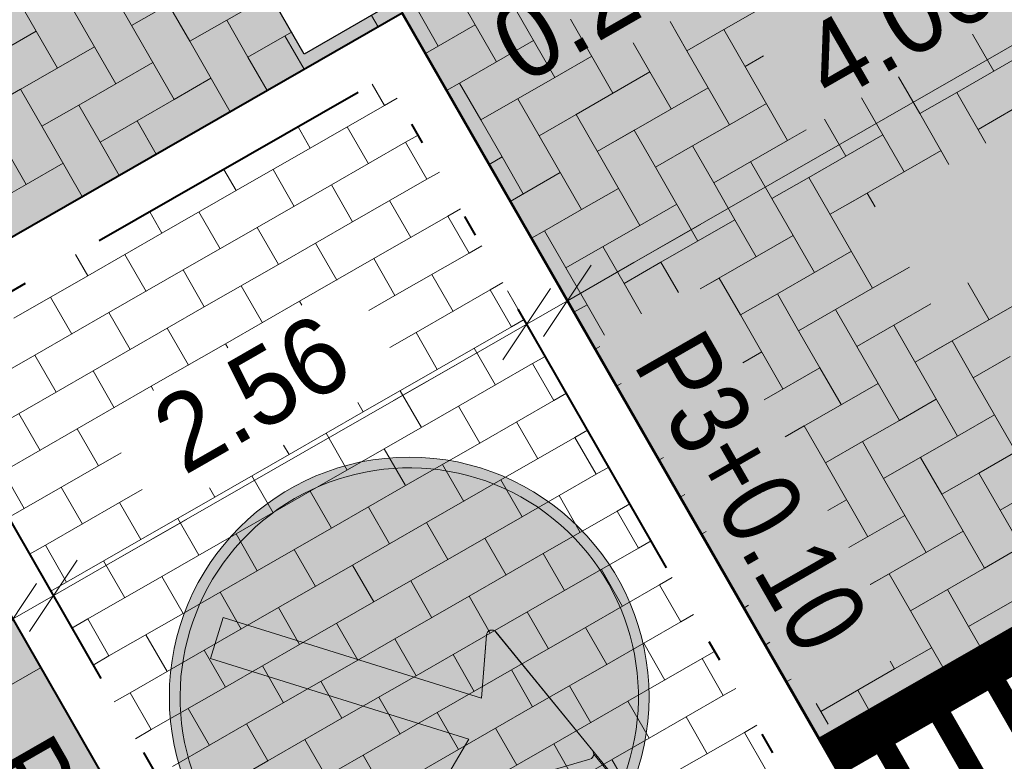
# Model space of a CAD drawing. Header units: metres. Extents: x 148742 to 148951, y 485553 to 485794.
# Tile 29 of 53: x 148844.1 to 148848.72, y 485694.98 to 485698.46. Entities that reach past the tile are written whole.
import ezdxf

# ---------------------------------------------------------------- set-up
doc = ezdxf.new("R2010")
doc.units = ezdxf.units.M
doc.header["$MEASUREMENT"] = 0
doc.linetypes.add('rws', pattern=[2.74, 1.4, -0.4, 0.07, -0.4, 0.07, -0.4])
doc.layers.get('Defpoints').update_dxf_attribs({"color": 253, "lineweight": 13})
for name, color, linetype, lineweight in [('BWR-nieuw-band-basislijn_GV', 7, 'Continuous', 40), ('BWR-nieuw-band-trottoir rws 115¯225x240 betonrug_GV', 94, 'rws_b', 40), ('BWR-nieuw-raster-cel verharding_GV', 7, 'Continuous', 40), ('Level 60', 7, 'Continuous', 0), ('N-WA-VW-VERKEERSTEKEN_BORD-G', 7, 'Continuous', 30), ('N-WE-VH-KANTVERHARDING-G', 1, 'Continuous', 13), ('N-WE-VW-MARKERING-G', 7, 'Continuous', 30), ('wit', 254, 'Continuous', 0), ('WVB-dim-terr-maatvoering 018', 7, 'Continuous', 13), ('WVB-pen-dik 025', 1, 'Continuous', 30), ('WVB-pen-dik 035', 1, 'Continuous', 40), ('WVB-raster-20%', 254, 'Continuous', 30), ('WVB-raster-80%', 252, 'Continuous', 30), ('WVB-tekst-dik 025', 1, 'Continuous', 30)]:
    doc.layers.add(name, color=color, linetype=linetype, lineweight=lineweight)
doc.styles.add('1 200   0.18', font='WORKING.shx', dxfattribs={"height": 0.36})
doc.styles.add('1 200   0.25', font='WORKING.shx', dxfattribs={"height": 0.5})
doc.styles.add('Style-WORKING', font='WORKING.shx')
doc.linetypes.add('rws_b', pattern='A,1.4,-0.4,0.07,-0.23,["B",Style-WORKING,S=0.36,R=0,X=-0.104,Y=-0.19],-0.17,0.07,-1.86', length=4.2)
doc.dimstyles.new('TER 1 200', dxfattribs={"dimtxt": 0.36, "dimasz": 0.36, "dimexe": 0.18, "dimexo": 0.0625, "dimgap": 0.18, "dimtad": 1, "dimzin": 0, "dimdsep": 46, "dimtxsty": '1 200   0.18', "dimblk": 'TerminatorOpen_0.5', "dimcen": 0, "dimse1": 1, "dimse2": 1, "dimclrd": 256, "dimclre": 256, "dimclrt": 7, "dimazin": 0, "dimtfac": 1, "dimtdec": 0, "dimtmove": 1, "dimatfit": 1, "dimldrblk": 'TerminatorOpen_0.5', "dimfxl": 0.18, "dimfxlon": 1, "dimfrac": 2, "dimtolj": 1, "dimtzin": 0, "dimlwd": -1, "dimlwe": -1, "dimarcsym": 0})

# ---------------------------------------------------------------- blocks, each defined once
blk = doc.blocks.new('_Oblique_0.5')
at = {"color": 0, "linetype": 'ByBlock', "lineweight": -2}
for p, q in [((0.5, 0.25), (-0.5, -0.25)), ((0, 0), (-1, 0))]:
    blk.add_line(p, q, dxfattribs=at)
blk = doc.blocks.new('*D29')
at = {"layer": 'Defpoints', "color": 0, "lineweight": 40, "transparency": 16777216}
for p in [(148844.0677, 485695.6425), (148844.7842, 485694.3946), (148841.2567, 485693.5108)]:
    blk.add_point(p, dxfattribs=at)
at = {"layer": 'WVB-dim-terr-maatvoering 018', "transparency": 16777216}
for p, q in [((148844.1574, 485695.4864), (148843.9781, 485695.7986)), ((148841.3453, 485694.0795), (148843.7555, 485695.4633)), ((148841.1227, 485693.7441), (148840.9435, 485694.0563))]:
    blk.add_line(p, q, dxfattribs=at)
at = {"layer": 'WVB-dim-terr-maatvoering 018', "transparency": 16777216, "xscale": 0.36, "yscale": 0.36, "zscale": 0.36}
for p, rotation in [((148844.0677, 485695.6425), 29.86089561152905), ((148841.0331, 485693.9002), 209.860895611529)]:
    blk.add_blockref('_Oblique_0.5', p, dxfattribs=dict(at, rotation=rotation))
at = {"layer": 'WVB-dim-terr-maatvoering 018', "color": 7, "transparency": 16777216, "insert": (148842.3712, 485695.0836), "char_height": 0.36, "attachment_point": 5, "rotation": 29.8609, "style": '1 200   0.18'}
blk.add_mtext('\\A1;\\C7;3.50', dxfattribs=at)
blk = doc.blocks.new('TerminatorOpen_0.5')
at = {"color": 0, "linetype": 'ByBlock', "lineweight": -2}
for q in [(-1, 0.25), (-1, 0), (-1, -0.25)]:
    blk.add_line((0, 0), q, dxfattribs=at)
blk = doc.blocks.new('*D24')
at = {"layer": 'Defpoints', "color": 0, "lineweight": 40, "transparency": 16777216}
for p in [(148844.2585, 485695.752), (148844.7086, 485694.9682), (148844.7842, 485694.3946)]:
    blk.add_point(p, dxfattribs=at)
at = {"layer": 'WVB-dim-terr-maatvoering 018', "transparency": 16777216}
for p, q in [((148844.5707, 485695.9313), (148844.883, 485696.1105)), ((148844.3482, 485695.5959), (148844.1689, 485695.9081)), ((148844.1574, 485695.4864), (148843.9781, 485695.7986)), ((148844.0677, 485695.6425), (148844.2585, 485695.752)), ((148843.7555, 485695.4633), (148843.4433, 485695.284))]:
    blk.add_line(p, q, dxfattribs=at)
at = {"layer": 'WVB-dim-terr-maatvoering 018', "transparency": 16777216, "xscale": 0.36, "yscale": 0.36, "zscale": 0.36}
for p, rotation in [((148844.2585, 485695.752), 209.860895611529), ((148844.0677, 485695.6425), 29.86089561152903)]:
    blk.add_blockref('_Oblique_0.5', p, dxfattribs=dict(at, rotation=rotation))
at = {"layer": 'WVB-dim-terr-maatvoering 018', "color": 7, "transparency": 16777216, "insert": (148843.0713, 485696.5305), "char_height": 0.36, "attachment_point": 5, "rotation": 29.8609, "style": '1 200   0.18'}
blk.add_mtext('\\A1;\\C7;0.22', dxfattribs=at)
blk = doc.blocks.new('*D25')
at = {"layer": 'Defpoints', "color": 0, "lineweight": 40, "transparency": 16777216}
for p in [(148846.4787, 485697.0267), (148846.9287, 485696.2428), (148844.7086, 485694.9682)]:
    blk.add_point(p, dxfattribs=at)
at = {"layer": 'WVB-dim-terr-maatvoering 018', "transparency": 16777216}
for p, q in [((148846.5683, 485696.8705), (148846.389, 485697.1828)), ((148844.5707, 485695.9313), (148846.1665, 485696.8474)), ((148844.3482, 485695.5959), (148844.1689, 485695.9081))]:
    blk.add_line(p, q, dxfattribs=at)
at = {"layer": 'WVB-dim-terr-maatvoering 018', "transparency": 16777216, "xscale": 0.36, "yscale": 0.36, "zscale": 0.36}
for p, rotation in [((148846.4787, 485697.0267), 29.86089561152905), ((148844.2585, 485695.752), 209.860895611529)]:
    blk.add_blockref('_Oblique_0.5', p, dxfattribs=dict(at, rotation=rotation))
at = {"layer": 'WVB-dim-terr-maatvoering 018', "color": 7, "transparency": 16777216, "insert": (148845.1894, 485696.7016), "char_height": 0.36, "attachment_point": 5, "rotation": 29.8609, "style": '1 200   0.18'}
blk.add_mtext('\\A1;\\C7;2.56', dxfattribs=at)
blk = doc.blocks.new('*D26')
at = {"layer": 'Defpoints', "color": 0, "lineweight": 40, "transparency": 16777216}
for p in [(148846.6695, 485697.1362), (148846.9287, 485696.2428), (148847.3859, 485695.8883)]:
    blk.add_point(p, dxfattribs=at)
at = {"layer": 'WVB-dim-terr-maatvoering 018', "transparency": 16777216}
for p, q in [((148846.9817, 485697.3154), (148847.2939, 485697.4947)), ((148846.7591, 485696.9801), (148846.5798, 485697.2923)), ((148846.5683, 485696.8705), (148846.389, 485697.1828)), ((148846.4787, 485697.0267), (148846.6695, 485697.1362)), ((148846.1665, 485696.8474), (148845.8543, 485696.6682))]:
    blk.add_line(p, q, dxfattribs=at)
at = {"layer": 'WVB-dim-terr-maatvoering 018', "transparency": 16777216, "xscale": 0.36, "yscale": 0.36, "zscale": 0.36}
for p, rotation in [((148846.6695, 485697.1362), 209.860895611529), ((148846.4787, 485697.0267), 29.86089561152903)]:
    blk.add_blockref('_Oblique_0.5', p, dxfattribs=dict(at, rotation=rotation))
at = {"layer": 'WVB-dim-terr-maatvoering 018', "color": 7, "transparency": 16777216, "insert": (148846.7761, 485698.5332), "char_height": 0.36, "attachment_point": 5, "rotation": 29.8609, "style": '1 200   0.18'}
blk.add_mtext('\\A1;\\C7;0.22', dxfattribs=at)
blk = doc.blocks.new('*D27')
at = {"layer": 'Defpoints', "color": 0, "lineweight": 40, "transparency": 16777216}
for p in [(148849.1962, 485700.7688), (148850.1384, 485699.1278), (148847.3859, 485695.8883)]:
    blk.add_point(p, dxfattribs=at)
at = {"layer": 'WVB-dim-terr-maatvoering 018', "transparency": 16777216}
for p, q in [((148850.0488, 485699.2839), (148850.228, 485698.9717)), ((148846.9817, 485697.3154), (148849.8262, 485698.9485)), ((148846.7591, 485696.9801), (148846.5798, 485697.2923))]:
    blk.add_line(p, q, dxfattribs=at)
at = {"layer": 'WVB-dim-terr-maatvoering 018', "transparency": 16777216, "xscale": 0.36, "yscale": 0.36, "zscale": 0.36}
for p, rotation in [((148850.1384, 485699.1278), 29.86089561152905), ((148846.6695, 485697.1362), 209.860895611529)]:
    blk.add_blockref('_Oblique_0.5', p, dxfattribs=dict(at, rotation=rotation))
at = {"layer": 'WVB-dim-terr-maatvoering 018', "color": 7, "transparency": 16777216, "insert": (148848.2247, 485698.4442), "char_height": 0.36, "attachment_point": 5, "rotation": 29.8609, "style": '1 200   0.18'}
blk.add_mtext('\\A1;\\C7;4.00', dxfattribs=at)
blk = doc.blocks.new('*U59')
at = {"layer": 'N-WA-VW-VERKEERSTEKEN_BORD-G', "linetype": 'Continuous', "true_color": 0x0a0a0a}
blk.add_hatch(color=28, dxfattribs=at).paths.add_polyline_path([(-0.8484, 0.2281), (-0.9132, 0.3201), (0.0065, 0.968), (0.0713, 0.876)])
at = {"layer": 'N-WA-VW-VERKEERSTEKEN_BORD-G', "linetype": 'Continuous', "true_color": 0xffe100}
blk.add_hatch(color=2, dxfattribs=at).paths.add_polyline_path([(-0.0062, -0.9675), (-0.8484, 0.2281), (0.0713, 0.876), (0.9135, -0.3196)])
at = {"layer": 'N-WA-VW-VERKEERSTEKEN_BORD-G', "linetype": 'Continuous', "true_color": 0xafafaf}
blk.add_hatch(color=253, dxfattribs=at).paths.add_polyline_path([(-0.5453, 0.5793), (-0.603, 0.6611), (-0.4191, 0.7907), (-0.3614, 0.7088)])
at = {"layer": 'N-WA-VW-VERKEERSTEKEN_BORD-G', "color": 28, "lineweight": 0, "true_color": 0x0a0a0a, "flags": 128}
blk.add_lwpolyline([(-0.8484, 0.2281), (0.0713, 0.876), (0.0065, 0.968), (-0.9132, 0.3201)], close=True, dxfattribs=at)
at = {"layer": 'N-WA-VW-VERKEERSTEKEN_BORD-G', "color": 253, "lineweight": 0, "true_color": 0xafafaf, "flags": 128}
blk.add_lwpolyline([(0.9135, -0.3196), (0.0713, 0.876), (-0.8484, 0.2281), (-0.0062, -0.9675)], dxfattribs=at)
blk.add_lwpolyline([(-0.603, 0.6611), (-0.5453, 0.5793), (-0.3614, 0.7088), (-0.4191, 0.7907)], close=True, dxfattribs=at)
blk = doc.blocks.new('*U61')
at = {"layer": 'Level 60', "linetype": 'Continuous', "lineweight": 0}
blk.add_hatch(color=5, dxfattribs=at).paths.add_polyline_path([(-0.616, -1.186), (1.014, -2.081, 0.334241), (1.091, -2.07), (1.04, -2.573, -0.642364), (-2.626, 0.897), (-2.624, 0.903, -1.549978), (1.054, -2.568), (1.299, -0.188, 0.677713), (1.192, -0.131), (0.609, -0.631), (-0.914, 2.273), (-1.373, 2.032), (0.149, -0.872), (-0.601, -1.067, 0.677647)])
at = {"layer": 'Level 60', "color": 5, "linetype": 'Continuous', "lineweight": 0, "flags": 128}
blk.add_lwpolyline([(-0.616, -1.186), (1.014, -2.081, 0.334241), (1.091, -2.07), (1.04, -2.573, -0.642364), (-2.626, 0.897), (-2.624, 0.903, -1.549978), (1.054, -2.568), (1.299, -0.188, 0.677713), (1.192, -0.131), (0.609, -0.631), (-0.914, 2.273), (-1.373, 2.032), (0.149, -0.872), (-0.601, -1.067, 0.677647)], format="xyb", close=True, dxfattribs=at)
at = {"layer": 'Level 60', "color": 5, "linetype": 'Continuous', "lineweight": 13}
blk.add_circle((0, 0), 2.905, dxfattribs=at)
blk = doc.blocks.new('*U60')
at = {"layer": 'wit', "ltscale": 2.5}
h = blk.add_hatch(color=256, dxfattribs=at)
edge = h.paths.add_edge_path()
edge.add_arc((-0.0002, -0.0002), 1.1252, 0, 360)
h.paths.add_polyline_path([(0.9915, -0.4146, 1.550079), (-0.9662, -0.4715), (-0.9651, -0.4737, 0.642349), (0.9892, -0.4202)], flags=16)
at = {"layer": 'wit', "ltscale": 2.5, "extrusion": (0, 0, -1)}
blk.add_hatch(color=256, dxfattribs=at).paths.add_polyline_path([(-0.8652, -0.2683, 0.333651), (-0.8471, -0.2925), (-0.156, -0.4939, 0.678777), (-0.1272, -0.457), (-0.2792, -0.1982), (0.9328, 0.1802), (0.8729, 0.372), (-0.3391, -0.0064), (-0.3621, 0.2901, 0.677374), (-0.4068, 0.3041), (-0.8608, -0.254)])
at = {"layer": 'wit', "ltscale": 2.5, "flags": 128}
blk.add_lwpolyline([(0.8652, -0.2683, -0.333651), (0.8471, -0.2925), (0.156, -0.4939, -0.678777), (0.1272, -0.457), (0.2792, -0.1982), (-0.9328, 0.1802), (-0.8729, 0.372), (0.3391, -0.0064), (0.3621, 0.2901, -0.677374), (0.4068, 0.3041), (0.8608, -0.254)], format="xyb", close=True, dxfattribs=at)
at = {"layer": 'Level 60', "color": 5, "linetype": 'Continuous', "lineweight": 0, "xscale": 0.3872632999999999, "yscale": 0.3872632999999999, "zscale": 0.3872632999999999, "rotation": 45.00000000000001}
blk.add_blockref('*U61', (-0.0003, -0.0003), dxfattribs=at)
blk = doc.blocks.new('*U58')
at = {"layer": 'N-WA-VW-VERKEERSTEKEN_BORD-G', "color": 2, "linetype": 'Continuous', "true_color": 0xffe100, "rotation": 355.029078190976}
blk.add_blockref('*U59', (0.6285, -0.9553), dxfattribs=at)
at = {"layer": 'wit', "ltscale": 2.5}
blk.add_blockref('*U60', (-0.3856, 0.7933), dxfattribs=at)

msp = doc.modelspace()

# ---------------------------------------------------------------- hatches: boundary and pattern name
at = {"layer": 'WVB-raster-20%'}
h = msp.add_hatch(color=256, dxfattribs=at)
h.paths.add_polyline_path([(148842.2116, 485691.8461), (148842.176, 485691.9088), (148836.8123, 485701.2573), (148839.8448, 485702.9983), (148841.7989, 485699.5943), (148844.4006, 485701.088), (148842.4464, 485704.4919), (148842.4465, 485704.492), (148847.8515, 485695.0841), (148847.8487, 485695.0825), (148847.8127, 485695.1451), (148845.8945, 485698.4864), (148843.2928, 485696.9927), (148845.211, 485693.6515), (148845.2469, 485693.5888)])
h.paths.add_polyline_path([(148845.0608, 485698.9457), (148844.812, 485699.3788), (148845.2414, 485699.6255), (148845.4902, 485699.1923)], flags=16)
h.paths.add_polyline_path([(148845.4352, 485698.2935), (148845.1854, 485698.7283), (148845.6138, 485698.9745), (148845.8637, 485698.5396)], flags=16)
h.paths.add_polyline_path([(148842.1044, 485699.0636), (148841.8545, 485699.4985), (148842.283, 485699.7446), (148842.5328, 485699.3098)], flags=16)
h.paths.add_polyline_path([(148842.4769, 485698.4126), (148842.228, 485698.8458), (148842.6574, 485699.0924), (148842.9062, 485698.6593)], flags=16)

# ---------------------------------------------------------------- linework, layer by layer
at = {"layer": 'BWR-nieuw-band-basislijn_GV', "ltscale": 0.5, "flags": 128}
msp.add_lwpolyline([(148848.72, 485693.5648), (148845.8945, 485698.4864), (148843.2928, 485696.9927), (148846.1183, 485692.0711, 1), (148848.72, 485693.5648)], format="xyb", dxfattribs=at)
at = {"layer": 'BWR-nieuw-band-trottoir rws 115¯225x240 betonrug_GV', "linetype": 'rws', "flags": 128}
msp.add_lwpolyline([(148848.5292, 485693.4552), (148845.8132, 485698.1861), (148843.5931, 485696.9115), (148846.3091, 485692.1806, 1)], format="xyb", close=True, dxfattribs=at)
at = {"layer": 'BWR-nieuw-raster-cel verharding_GV', "lineweight": 0}
for p, q in [((148846.3114, 485698.7042), (148846.6103, 485698.184)), ((148846.3373, 485698.2578), (148846.138, 485698.6046)), ((148847.7505, 485698.6084), (148847.4036, 485698.4091)), ((148844.0791, 485698.575), (148844.1787, 485698.4016)), ((148844.5256, 485698.6009), (148844.8245, 485698.0806)), ((148844.7986, 485698.5271), (148844.6252, 485698.4274)), ((148844.8982, 485698.3537), (148844.7986, 485698.5271)), ((148845.0717, 485698.4533), (148845.2451, 485698.5529)), ((148844.5514, 485698.1544), (148844.3522, 485698.5012)), ((148845.7512, 485698.475), (148845.7818, 485698.4217)), ((148846.0642, 485698.3316), (148845.9646, 485698.505)), ((148845.0717, 485698.4533), (148844.8982, 485698.3537)), ((148845.1713, 485698.2799), (148845.0717, 485698.4533)), ((148846.2376, 485698.4312), (148846.0034, 485698.2966)), ((148846.6841, 485698.457), (148846.8834, 485698.1102)), ((148847.1513, 485698.4469), (148847.2302, 485698.3095)), ((148844.1787, 485698.4016), (148843.8319, 485698.2023)), ((148844.2784, 485698.2282), (148844.1787, 485698.4016)), ((148845.3756, 485698.3973), (148845.1713, 485698.2799)), ((148845.3447, 485698.3795), (148845.4349, 485698.2225)), ((148847.2302, 485698.3095), (148847.4036, 485698.4091)), ((148847.4036, 485698.4091), (148847.7025, 485697.8888)), ((148848.5696, 485698.387), (148848.6692, 485698.2136)), ((148844.4518, 485698.3278), (148844.0182, 485698.0787)), ((148844.8982, 485698.3537), (148845.088, 485698.0234)), ((148846.5107, 485698.3574), (148846.3373, 485698.2578)), ((148846.9778, 485698.3472), (148847.0568, 485698.2098)), ((148846.6103, 485698.184), (148846.7837, 485698.2836)), ((148847.4295, 485697.9626), (148847.2302, 485698.3095)), ((148847.59, 485698.2855), (148847.5033, 485698.2357)), ((148848.8427, 485698.3132), (148848.4958, 485698.114)), ((148844.7248, 485698.254), (148844.5514, 485698.1544)), ((148845.1713, 485698.2799), (148845.2614, 485698.123)), ((148846.1639, 485698.1581), (148846.3373, 485698.2578)), ((148849.1157, 485698.2394), (148848.6822, 485697.9904)), ((148843.8319, 485698.2023), (148844.1308, 485697.6821)), ((148847.0568, 485698.2098), (148846.71, 485698.0106)), ((148847.1564, 485698.0364), (148847.0568, 485698.2098)), ((148848.2228, 485698.1877), (148848.3224, 485698.0143)), ((148844.378, 485698.0548), (148844.5514, 485698.1544)), ((148844.8245, 485698.0806), (148844.9979, 485698.1802)), ((148845.7541, 485698.1521), (148845.8113, 485698.0524)), ((148846.1639, 485698.1581), (148846.103, 485698.1232)), ((148846.2635, 485697.9847), (148846.1639, 485698.1581)), ((148846.6103, 485698.184), (148846.2635, 485697.9847)), ((148844.1049, 485698.1285), (148843.9315, 485698.0289)), ((148844.2046, 485697.9551), (148844.1049, 485698.1285)), ((148847.3298, 485698.1361), (148846.8963, 485697.887)), ((148848.3224, 485698.0143), (148848.4958, 485698.114)), ((148848.4958, 485698.114), (148848.6326, 485697.8759)), ((148844.378, 485698.0548), (148844.2046, 485697.9551)), ((148844.4776, 485697.8813), (148844.378, 485698.0548)), ((148844.8245, 485698.0806), (148844.4776, 485697.8813)), ((148845.4635, 485697.8528), (148845.8113, 485698.0524)), ((148845.8113, 485698.0524), (148845.8705, 485698.0864)), ((148846.4369, 485698.0844), (148846.5365, 485697.9109)), ((148847.6029, 485698.0623), (148847.4295, 485697.9626)), ((148848.0494, 485698.0881), (148848.149, 485697.9147)), ((148846.5365, 485697.9109), (148846.71, 485698.0106)), ((148846.71, 485698.0106), (148847.0089, 485697.4903)), ((148848.4592, 485697.7762), (148848.3224, 485698.0143)), ((148848.7689, 485698.0402), (148848.5955, 485697.9405)), ((148844.651, 485697.981), (148844.7411, 485697.8242)), ((148846.2635, 485697.9847), (148846.3631, 485697.8113)), ((148847.2561, 485697.863), (148847.4295, 485697.9626)), ((148847.8759, 485697.9885), (148847.9756, 485697.8151)), ((148844.2046, 485697.9551), (148844.3942, 485697.6251)), ((148845.4063, 485697.9524), (148845.4635, 485697.8528)), ((148845.637, 485697.9523), (148845.7366, 485697.7789)), ((148845.9104, 485697.8798), (148845.9695, 485697.9138)), ((148846.7358, 485697.5641), (148846.5365, 485697.9109)), ((148846.983, 485697.9368), (148846.8096, 485697.8372)), ((148847.0826, 485697.7634), (148846.983, 485697.9368)), ((148847.7025, 485697.8888), (148847.7892, 485697.9387)), ((148848.149, 485697.9147), (148847.8022, 485697.7154)), ((148848.2486, 485697.7413), (148848.149, 485697.9147)), ((148844.4776, 485697.8813), (148844.5677, 485697.7246)), ((148845.5626, 485697.6802), (148845.9104, 485697.8798)), ((148845.9104, 485697.8798), (148846.01, 485697.7064)), ((148847.7025, 485697.8888), (148847.3557, 485697.6896)), ((148845.1158, 485697.6531), (148845.4635, 485697.8528)), ((148847.2561, 485697.863), (148847.0826, 485697.7634)), ((148847.3557, 485697.6896), (148847.2561, 485697.863)), ((148848.422, 485697.8409), (148847.9885, 485697.5918)), ((148844.1308, 485697.6821), (148844.3042, 485697.7817)), ((148846.3631, 485697.8113), (148846.3022, 485697.7763)), ((148846.4628, 485697.6379), (148846.3631, 485697.8113)), ((148847.5291, 485697.7892), (148847.6287, 485697.6158)), ((148845.0585, 485697.7528), (148845.1158, 485697.6531)), ((148845.2892, 485697.7527), (148845.3888, 485697.5792)), ((148846.01, 485697.7064), (148846.0691, 485697.7403)), ((148846.6362, 485697.7375), (148846.4017, 485697.6028)), ((148847.0826, 485697.7634), (148847.2819, 485697.4165)), ((148844.1308, 485697.6821), (148843.784, 485697.4828)), ((148845.2148, 485697.4805), (148845.5626, 485697.6802)), ((148845.5626, 485697.6802), (148845.6622, 485697.5067)), ((148845.6622, 485697.5067), (148846.01, 485697.7064)), ((148847.3557, 485697.6896), (148847.4553, 485697.5162)), ((148847.6287, 485697.6158), (148847.8022, 485697.7154)), ((148847.8022, 485697.7154), (148848.1011, 485697.1952)), ((148844.768, 485697.4534), (148845.1158, 485697.6531)), ((148846.9092, 485697.6637), (148846.7358, 485697.5641)), ((148848.0752, 485697.6416), (148847.9018, 485697.542)), ((148848.1124, 485697.577), (148848.0752, 485697.6416)), ((148845.8356, 485697.6063), (148845.9352, 485697.4329)), ((148847.0089, 485697.4903), (148847.1823, 485697.59)), ((148847.828, 485697.269), (148847.6287, 485697.6158)), ((148844.7108, 485697.5531), (148844.768, 485697.4534)), ((148844.9415, 485697.553), (148845.041, 485697.3796)), ((148846.109, 485697.5338), (148846.1682, 485697.5678)), ((148846.5624, 485697.4645), (148846.7358, 485697.5641)), ((148845.3144, 485697.3071), (148845.6622, 485697.5067)), ((148845.7613, 485697.3341), (148846.109, 485697.5338)), ((148846.109, 485697.5338), (148846.2086, 485697.3604)), ((148847.4553, 485697.5162), (148847.1085, 485697.3169)), ((148847.555, 485697.3428), (148847.4553, 485697.5162)), ((148844.4202, 485697.2538), (148844.768, 485697.4534)), ((148844.8671, 485697.2809), (148845.2148, 485697.4805)), ((148845.2148, 485697.4805), (148845.3144, 485697.3071)), ((148846.5624, 485697.4645), (148846.5013, 485697.4294)), ((148846.662, 485697.2911), (148846.5624, 485697.4645)), ((148847.0089, 485697.4903), (148846.662, 485697.2911)), ((148845.4879, 485697.4066), (148845.5875, 485697.2332)), ((148847.7284, 485697.4424), (148847.2948, 485697.1933)), ((148845.8608, 485697.1607), (148846.2086, 485697.3604)), ((148846.2086, 485697.3604), (148846.2678, 485697.3943)), ((148846.8354, 485697.3907), (148846.9351, 485697.2173)), ((148848.0014, 485697.3686), (148847.828, 485697.269)), ((148844.363, 485697.3535), (148844.4202, 485697.2538)), ((148844.5937, 485697.3534), (148844.6933, 485697.1799)), ((148845.4135, 485697.1345), (148845.7613, 485697.3341)), ((148845.7613, 485697.3341), (148845.8608, 485697.1607)), ((148846.9351, 485697.2173), (148847.1085, 485697.3169)), ((148847.1085, 485697.3169), (148847.1901, 485697.1749)), ((148844.5193, 485697.0812), (148844.8671, 485697.2809)), ((148844.8671, 485697.2809), (148844.9667, 485697.1074)), ((148844.9667, 485697.1074), (148845.3144, 485697.3071)), ((148846.662, 485697.2911), (148846.7617, 485697.1176)), ((148847.6546, 485697.1693), (148847.828, 485697.269)), ((148848.1011, 485697.1952), (148848.2745, 485697.2948)), ((148844.0725, 485697.0541), (148844.4202, 485697.2538)), ((148846.0343, 485697.2603), (148846.1339, 485697.0868)), ((148846.3077, 485697.1878), (148846.3669, 485697.2217)), ((148847.3815, 485697.2431), (148847.2928, 485697.1922)), ((148847.4812, 485697.0697), (148847.3815, 485697.2431)), ((148848.6471, 485697.0476), (148848.5475, 485697.221)), ((148845.1401, 485697.207), (148845.2397, 485697.0335)), ((148845.9599, 485696.9881), (148846.3077, 485697.1878)), ((148846.3077, 485697.1878), (148846.4073, 485697.0143)), ((148847.0167, 485697.0752), (148846.9351, 485697.2173)), ((148848.1011, 485697.1952), (148847.7542, 485696.9959)), ((148844.2459, 485697.1537), (148844.3455, 485696.9803)), ((148845.0657, 485696.9348), (148845.4135, 485697.1345)), ((148845.4135, 485697.1345), (148845.4245, 485697.1154)), ((148845.7383, 485697.0904), (148845.8608, 485697.1607)), ((148847.6546, 485697.1693), (148847.4812, 485697.0697)), ((148847.7542, 485696.9959), (148847.6546, 485697.1693)), ((148848.8206, 485697.1472), (148848.387, 485696.8982)), ((148844.1716, 485696.8815), (148844.5193, 485697.0812)), ((148844.5193, 485697.0812), (148844.6189, 485696.9078)), ((148844.6189, 485696.9078), (148844.9667, 485697.1074)), ((148846.7617, 485697.1176), (148846.7005, 485697.0825)), ((148846.8433, 485696.9756), (148846.7617, 485697.1176)), ((148847.9276, 485697.0955), (148848.0273, 485696.9221)), ((148848.3741, 485697.1214), (148848.2007, 485697.0218)), ((148846.4073, 485697.0143), (148846.4664, 485697.0483)), ((148847.4812, 485697.0697), (148847.6804, 485696.7229)), ((148844.7924, 485697.0073), (148844.8919, 485696.8339)), ((148845.8374, 485696.9178), (148845.9599, 485696.9881)), ((148845.9599, 485696.9881), (148846.0595, 485696.8147)), ((148846.0595, 485696.8147), (148846.4073, 485697.0143)), ((148847.7542, 485696.9959), (148847.8538, 485696.8225)), ((148848.0273, 485696.9221), (148848.2007, 485697.0218)), ((148848.2007, 485697.0218), (148848.4996, 485696.5015)), ((148848.4737, 485696.948), (148848.3003, 485696.8483)), ((148848.5734, 485696.7746), (148848.4737, 485696.948)), ((148844.2711, 485696.7081), (148844.6189, 485696.9078)), ((148844.718, 485696.7352), (148845.0657, 485696.9348)), ((148845.0657, 485696.9348), (148845.0767, 485696.9158)), ((148846.233, 485696.9142), (148846.3325, 485696.7408)), ((148846.8221, 485696.9217), (148846.8, 485696.909)), ((148847.4921, 485696.8453), (148847.5808, 485696.8963)), ((148848.2265, 485696.5753), (148848.0273, 485696.9221)), ((148843.8238, 485696.6819), (148844.1716, 485696.8815)), ((148844.1716, 485696.8815), (148844.2711, 485696.7081)), ((148846.5064, 485696.8417), (148846.5655, 485696.8757)), ((148848.7468, 485696.8742), (148848.5734, 485696.7746)), ((148844.4446, 485696.8077), (148844.5442, 485696.6342)), ((148845.7117, 485696.615), (148846.0595, 485696.8147)), ((148846.1586, 485696.6421), (148846.5064, 485696.8417)), ((148846.5064, 485696.8417), (148846.6059, 485696.6683)), ((148847.8538, 485696.8225), (148847.5917, 485696.6719)), ((148847.9535, 485696.6491), (148847.8538, 485696.8225)), ((148848.5734, 485696.7746), (148848.7726, 485696.4277)), ((148844.3702, 485696.5355), (148844.718, 485696.7352)), ((148844.718, 485696.7352), (148844.7289, 485696.7161)), ((148845.8852, 485696.7146), (148845.9848, 485696.5411)), ((148846.9217, 485696.7483), (148846.8996, 485696.7356)), ((148848.1269, 485696.7487), (148847.6934, 485696.4996)), ((148843.9234, 485696.5084), (148844.2711, 485696.7081)), ((148846.2582, 485696.4686), (148846.6059, 485696.6683)), ((148846.6059, 485696.6683), (148846.6651, 485696.7023)), ((148848.3999, 485696.6749), (148848.2265, 485696.5753)), ((148845.6865, 485696.6589), (148845.7117, 485696.615)), ((148845.8108, 485696.4424), (148846.1586, 485696.6421)), ((148846.1586, 485696.6421), (148846.2582, 485696.4686)), ((148844.0968, 485696.608), (148844.1964, 485696.4346)), ((148845.364, 485696.4154), (148845.7117, 485696.615)), ((148848.0531, 485696.4757), (148848.2265, 485696.5753)), ((148848.4996, 485696.5015), (148848.673, 485696.6011)), ((148844.0225, 485696.3359), (148844.3702, 485696.5355)), ((148844.3702, 485696.5355), (148844.4698, 485696.3621)), ((148846.4316, 485696.5682), (148846.5312, 485696.3948)), ((148846.705, 485696.4957), (148846.7642, 485696.5297)), ((148847.7801, 485696.5495), (148847.6914, 485696.4985)), ((148847.8797, 485696.376), (148847.7801, 485696.5495)), ((148848.946, 485696.5274), (148848.5992, 485696.3281)), ((148845.5374, 485696.5149), (148845.637, 485696.3415)), ((148846.3573, 485696.2961), (148846.705, 485696.4957)), ((148846.705, 485696.4957), (148846.8046, 485696.3223)), ((148848.4996, 485696.5015), (148848.1527, 485696.3022)), ((148845.3388, 485696.4593), (148845.364, 485696.4154)), ((148845.4631, 485696.2428), (148845.8108, 485696.4424)), ((148845.8108, 485696.4424), (148845.9104, 485696.269)), ((148845.9104, 485696.269), (148846.2582, 485696.4686)), ((148848.0531, 485696.4757), (148847.8797, 485696.376)), ((148848.1527, 485696.3022), (148848.0531, 485696.4757)), ((148844.4698, 485696.3621), (148844.5763, 485696.4232)), ((148845.0162, 485696.2157), (148845.364, 485696.4154)), ((148847.121, 485696.4014), (148847.0988, 485696.3887)), ((148848.3262, 485696.4019), (148848.4258, 485696.2285)), ((148844.122, 485696.1624), (148844.4698, 485696.3621)), ((148846.0839, 485696.3686), (148846.1834, 485696.1951)), ((148846.8046, 485696.3223), (148846.8637, 485696.3562)), ((148847.8797, 485696.376), (148848.079, 485696.0292)), ((148844.0225, 485696.3359), (148844.122, 485696.1624)), ((148845.1897, 485696.3153), (148845.2893, 485696.1418)), ((148846.0095, 485696.0964), (148846.3573, 485696.2961)), ((148846.3573, 485696.2961), (148846.4568, 485696.1226)), ((148846.4568, 485696.1226), (148846.8046, 485696.3223)), ((148848.1527, 485696.3022), (148848.2524, 485696.1288)), ((148848.4258, 485696.2285), (148848.5992, 485696.3281)), ((148848.5992, 485696.3281), (148848.8981, 485695.8078)), ((148844.2955, 485696.262), (148844.3951, 485696.0885)), ((148844.5689, 485696.1895), (148844.6754, 485696.2506)), ((148844.991, 485696.2596), (148845.0162, 485696.2157)), ((148845.5626, 485696.0693), (148845.9104, 485696.269)), ((148848.8723, 485696.2543), (148848.6988, 485696.1547)), ((148844.6685, 485696.016), (148845.0162, 485696.2157)), ((148845.1153, 485696.0431), (148845.4631, 485696.2428)), ((148845.4631, 485696.2428), (148845.5626, 485696.0693)), ((148846.6303, 485696.2222), (148846.7299, 485696.0487)), ((148847.2206, 485696.228), (148847.1983, 485696.2152)), ((148847.8906, 485696.1517), (148847.9793, 485696.2026)), ((148848.6251, 485695.8816), (148848.4258, 485696.2285)), ((148844.0476, 485696.1197), (148844.122, 485696.1624)), ((148844.2211, 485695.9898), (148844.5689, 485696.1895)), ((148844.5689, 485696.1895), (148844.6685, 485696.016)), ((148845.7361, 485696.1689), (148845.8357, 485695.9955)), ((148846.9037, 485696.1497), (148846.9628, 485696.1836)), ((148844.8419, 485696.1156), (148844.9415, 485695.9422)), ((148846.1091, 485695.923), (148846.4568, 485696.1226)), ((148846.5559, 485695.95), (148846.9037, 485696.1497)), ((148846.9037, 485696.1497), (148847.0033, 485695.9762)), ((148848.2524, 485696.1288), (148847.9902, 485695.9782)), ((148848.352, 485695.9554), (148848.2524, 485696.1288)), ((148845.2149, 485695.8697), (148845.5626, 485696.0693)), ((148845.6617, 485695.8967), (148846.0095, 485696.0964)), ((148846.0095, 485696.0964), (148846.1091, 485695.923)), ((148844.7675, 485695.8435), (148845.1153, 485696.0431)), ((148845.1153, 485696.0431), (148845.2149, 485695.8697)), ((148846.2825, 485696.0225), (148846.3821, 485695.8491)), ((148847.3202, 485696.0546), (148847.2979, 485696.0418)), ((148848.5254, 485696.055), (148848.0919, 485695.806)), ((148844.1467, 485695.9471), (148844.2211, 485695.9898)), ((148844.2211, 485695.9898), (148844.3207, 485695.8164)), ((148844.3207, 485695.8164), (148844.6685, 485696.016)), ((148846.6555, 485695.7766), (148847.0033, 485695.9762)), ((148847.0033, 485695.9762), (148847.0624, 485696.0102)), ((148848.7985, 485695.9813), (148848.6251, 485695.8816)), ((148845.3883, 485695.9693), (148845.4879, 485695.7958)), ((148846.2082, 485695.7504), (148846.5559, 485695.95)), ((148846.5559, 485695.95), (148846.6555, 485695.7766)), ((148844.4941, 485695.916), (148844.5937, 485695.7425)), ((148845.314, 485695.6971), (148845.6617, 485695.8967)), ((148845.6617, 485695.8967), (148845.7613, 485695.7233)), ((148845.7613, 485695.7233), (148846.1091, 485695.923)), ((148848.4516, 485695.782), (148848.6251, 485695.8816)), ((148844.4198, 485695.6438), (148844.7675, 485695.8435)), ((148844.7675, 485695.8435), (148844.8671, 485695.67)), ((148844.8671, 485695.67), (148845.2149, 485695.8697)), ((148846.8289, 485695.8762), (148846.9285, 485695.7027)), ((148847.1023, 485695.8037), (148847.1615, 485695.8376)), ((148848.1786, 485695.8558), (148848.0899, 485695.8048)), ((148848.2782, 485695.6824), (148848.1786, 485695.8558)), ((148844.2463, 485695.7737), (148844.3207, 485695.8164)), ((148845.9348, 485695.8229), (148846.0343, 485695.6494)), ((148846.7546, 485695.604), (148847.1023, 485695.8037)), ((148847.1023, 485695.8037), (148847.2019, 485695.6302)), ((148848.8981, 485695.8078), (148848.5513, 485695.6086)), ((148845.0406, 485695.7696), (148845.1401, 485695.5961)), ((148845.8604, 485695.5507), (148846.2082, 485695.7504)), ((148846.2082, 485695.7504), (148846.3077, 485695.5769)), ((148846.3077, 485695.5769), (148846.6555, 485695.7766)), ((148848.4516, 485695.782), (148848.2782, 485695.6824)), ((148848.5513, 485695.6086), (148848.4516, 485695.782)), ((148844.9662, 485695.4974), (148845.314, 485695.6971)), ((148845.314, 485695.6971), (148845.4135, 485695.5236)), ((148845.4135, 485695.5236), (148845.7613, 485695.7233)), ((148847.5195, 485695.7078), (148847.4971, 485695.6949)), ((148844.5194, 485695.4704), (148844.8671, 485695.67)), ((148846.4812, 485695.6765), (148846.5808, 485695.5031)), ((148847.2019, 485695.6302), (148847.261, 485695.6642)), ((148848.2782, 485695.6824), (148848.4309, 485695.4167)), ((148844.3454, 485695.6011), (148844.4198, 485695.6438)), ((148844.4198, 485695.6438), (148844.5194, 485695.4704)), ((148845.587, 485695.6232), (148845.6866, 485695.4498)), ((148846.4068, 485695.4043), (148846.7546, 485695.604)), ((148846.7546, 485695.604), (148846.8542, 485695.4306)), ((148846.8542, 485695.4306), (148847.2019, 485695.6302)), ((148848.5513, 485695.6086), (148848.6043, 485695.5163)), ((148844.6928, 485695.5699), (148844.7924, 485695.3965)), ((148845.96, 485695.3773), (148846.3077, 485695.5769)), ((148845.0658, 485695.324), (148845.4135, 485695.5236)), ((148845.6865, 485695.4509), (148845.8604, 485695.5507)), ((148845.8604, 485695.5507), (148845.96, 485695.3773)), ((148847.0276, 485695.5301), (148847.1272, 485695.3567)), ((148847.6191, 485695.5344), (148847.5966, 485695.5214)), ((148844.445, 485695.4276), (148844.5194, 485695.4704)), ((148844.6184, 485695.2978), (148844.9662, 485695.4974)), ((148844.9662, 485695.4974), (148845.0658, 485695.324)), ((148846.1334, 485695.4769), (148846.233, 485695.3034)), ((148847.301, 485695.4576), (148847.3601, 485695.4916)), ((148848.2044, 485695.4093), (148848.3779, 485695.5089)), ((148845.1649, 485695.1514), (148845.6865, 485695.4509)), ((148845.2392, 485695.4236), (148845.3388, 485695.2501)), ((148846.5064, 485695.2309), (148846.8542, 485695.4306)), ((148846.9532, 485695.258), (148847.301, 485695.4576)), ((148847.301, 485695.4576), (148847.4006, 485695.2842)), ((148848.1835, 485695.4458), (148848.2044, 485695.4093)), ((148844.1988, 485695.4146), (148843.8265, 485695.2007)), ((148845.6122, 485695.1776), (148845.96, 485695.3773)), ((148846.059, 485695.2047), (148846.4068, 485695.4043)), ((148846.4068, 485695.4043), (148846.5064, 485695.2309)), ((148848.2044, 485695.4093), (148847.8576, 485695.2101)), ((148845.5126, 485695.3511), (148845.6122, 485695.1776)), ((148846.6798, 485695.3305), (148846.7794, 485695.157)), ((148847.7188, 485695.3609), (148847.6962, 485695.348)), ((148844.544, 485695.2551), (148844.6184, 485695.2978)), ((148844.6184, 485695.2978), (148844.718, 485695.1243)), ((148844.718, 485695.1243), (148845.0658, 485695.324)), ((148847.0528, 485695.0845), (148847.4006, 485695.2842)), ((148847.4006, 485695.2842), (148847.4597, 485695.3181)), ((148848.031, 485695.3097), (148848.084, 485695.2175)), ((148844.2978, 485695.2408), (148844.2984, 485695.2411)), ((148845.7857, 485695.2772), (148845.8852, 485695.1037)), ((148846.6055, 485695.0583), (148846.9532, 485695.258)), ((148846.9532, 485695.258), (148847.0528, 485695.0845)), ((148847.8576, 485695.2101), (148847.8366, 485695.2466)), ((148844.8915, 485695.2239), (148844.991, 485695.0505)), ((148845.7113, 485695.005), (148846.059, 485695.2047)), ((148846.059, 485695.2047), (148846.1586, 485695.0312)), ((148846.1586, 485695.0312), (148846.5064, 485695.2309)), ((148847.8576, 485695.2101), (148847.8921, 485695.15)), ((148844.8171, 485694.9518), (148845.1649, 485695.1514)), ((148845.1649, 485695.1514), (148845.2644, 485694.978)), ((148845.2644, 485694.978), (148845.6122, 485695.1776)), ((148847.2263, 485695.1841), (148847.3258, 485695.0107)), ((148847.4997, 485695.1116), (148847.5588, 485695.1456)), ((148844.6436, 485695.0816), (148844.718, 485695.1243)), ((148846.3321, 485695.1308), (148846.4317, 485694.9574)), ((148847.1519, 485694.912), (148847.4997, 485695.1116)), ((148847.4997, 485695.1116), (148847.5992, 485694.9382)), ((148844.3979, 485695.0677), (148844.3974, 485695.0674)), ((148845.4379, 485695.0775), (148845.5375, 485694.9041)), ((148846.2577, 485694.8587), (148846.6055, 485695.0583)), ((148846.6055, 485695.0583), (148846.7051, 485694.8849)), ((148846.7051, 485694.8849), (148847.0528, 485695.0845)), ((148845.3635, 485694.8054), (148845.7113, 485695.005)), ((148845.7113, 485695.005), (148845.8109, 485694.8316)), ((148845.8109, 485694.8316), (148846.1586, 485695.0312)), ((148844.9167, 485694.7783), (148845.2644, 485694.978)), ((148846.8785, 485694.9845), (148846.9781, 485694.811))]:
    msp.add_line(p, q, dxfattribs=at)
at = {"layer": 'N-WE-VH-KANTVERHARDING-G'}
msp.add_line((148847.8127, 485695.1451), (148848.684, 485693.6275), dxfattribs=at)
at = {"layer": 'N-WE-VW-MARKERING-G', "flags": 128}
for points, const_width in [([(148847.8984, 485694.9957), (148851.3674, 485696.9873)], 0.2), ([(148848.685, 485695.332), (148849.0336, 485694.725)], 0.1), ([(148848.4249, 485695.1827), (148849.1966, 485693.8384)], 0.1), ([(148848.1647, 485695.0333), (148848.5132, 485694.4262)], 0.1)]:
    msp.add_lwpolyline(points, dxfattribs=dict(at, const_width=const_width))
at = {"layer": 'WVB-pen-dik 025'}
for p, q in [((148845.4352, 485698.2935), (148845.1852, 485698.7276)), ((148845.8639, 485698.5404), (148845.4352, 485698.2935))]:
    msp.add_line(p, q, dxfattribs=at)
at = {"layer": 'WVB-pen-dik 035'}
msp.add_line((148847.8487, 485695.0825), (148851.3176, 485697.074), dxfattribs=at)
at = {"layer": 'WVB-raster-80%', "flags": 128}
msp.add_lwpolyline([(148845.9126, 485706.4819), (148842.4465, 485704.492), (148847.8515, 485695.0841), (148851.3176, 485697.074)], close=True, dxfattribs=at)
at = {"layer": 'WVB-raster-80%'}
msp.add_solid([(148845.9126, 485706.4819), (148842.4465, 485704.492), (148851.3176, 485697.074), (148847.8515, 485695.0841)], dxfattribs=at)

# ---------------------------------------------------------------- block references
at = {"layer": 'N-WA-VW-VERKEERSTEKEN_BORD-G', "color": 2, "linetype": 'Continuous', "true_color": 0xffe100}
msp.add_blockref('*U58', (148846.3135, 485694.4849), dxfattribs=at)

# ---------------------------------------------------------------- texts
at = {"layer": 'WVB-tekst-dik 025', "linetype": 'Continuous', "style": '1 200   0.25', "width": 0.85}
for s, p in [('P3+0.10', (148846.9747, 485696.8399)), ('P2+0.10', (148843.9178, 485694.94))]:
    msp.add_text(s, height=0.375, rotation=299.8783, dxfattribs=at).set_placement(p)

# ---------------------------------------------------------------- dimensions: what is measured, and where the dimension line sits
at = {"layer": 'WVB-dim-terr-maatvoering 018'}
for base, p1, p2, picture, middle in [((148850.1384, 485699.1278), (148847.3859, 485695.8883), (148849.1962, 485700.7688), '*D27', (148848.2247, 485698.4442)), ((148846.4787, 485697.0267), (148844.7086, 485694.9682), (148846.9287, 485696.2428), '*D25', (148845.1894, 485696.7016)), ((148844.0677, 485695.6425), (148841.2567, 485693.5108), (148844.7842, 485694.3946), '*D29', (148842.3712, 485695.0836))]:
    dim = msp.add_linear_dim(base=base, p1=p1, p2=p2, angle=29.8609, text='\\C7;<>', dimstyle='TER 1 200', override={"dimblk": '_Oblique_0.5', "dimse1": 0, "dimse2": 0, "dimtdec": 2, "dimtmove": 2}, dxfattribs=at)
    dim.commit()
    dim.dimension.update_dxf_attribs({"geometry": picture, "text_midpoint": middle})
for base, p1, p2, picture, middle in [((148846.6695, 485697.1362), (148846.9287, 485696.2428), (148847.3859, 485695.8883), '*D26', (148846.7761, 485698.5332)), ((148844.2585, 485695.752), (148844.7842, 485694.3946), (148844.7086, 485694.9682), '*D24', (148843.0713, 485696.5305))]:
    dim = msp.add_linear_dim(base=base, p1=p1, p2=p2, angle=29.8609, text='\\C7;<>', dimstyle='TER 1 200', override={"dimblk": '_Oblique_0.5', "dimse1": 0, "dimse2": 0, "dimtdec": 2, "dimtmove": 2}, dxfattribs=at)
    dim.commit()
    dim.dimension.update_dxf_attribs({"geometry": picture, "text_midpoint": middle, "dimtype": 160})

doc.saveas('drawing.dxf')
